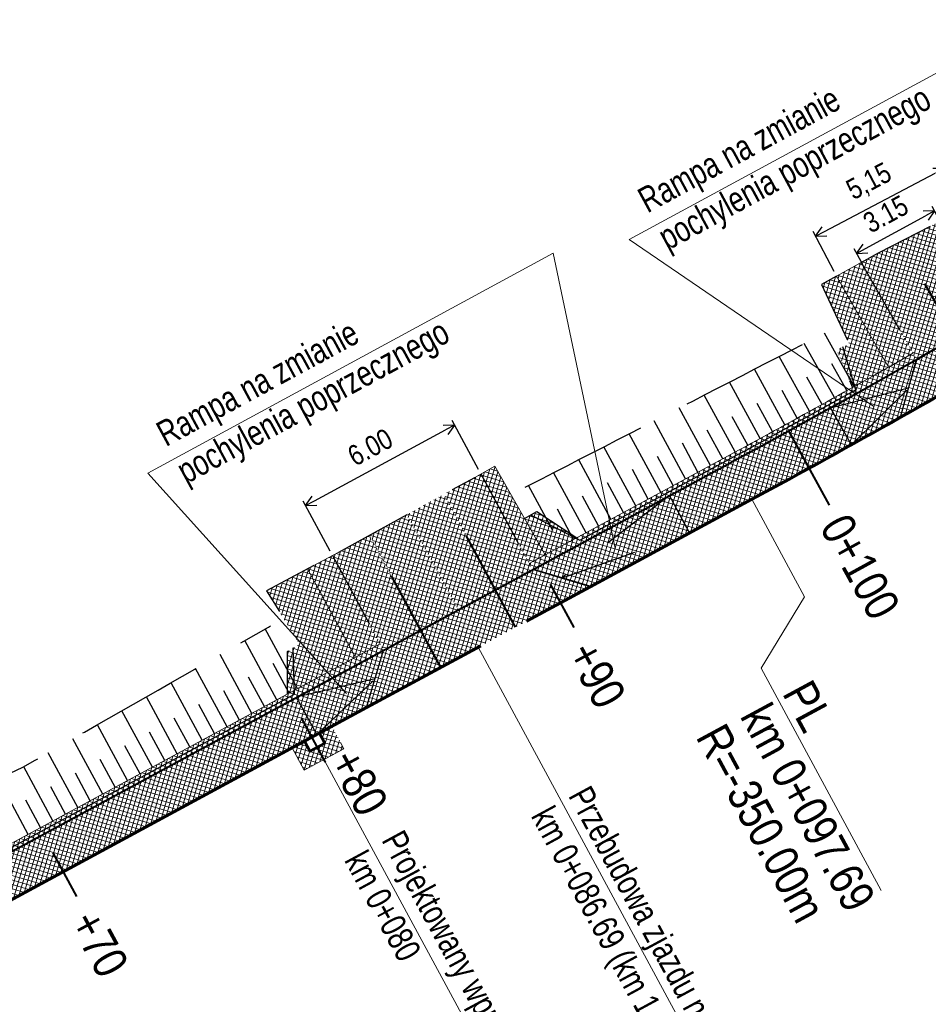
# Model space of a CAD drawing. Header units: metres. Extents: x 7437418 to 7437771, y 5556617 to 5556935.
# Tile 4 of 8: x 7437580 to 7437612, y 5556707 to 5556742. Entities that reach past the tile are written whole.
import ezdxf

# ---------------------------------------------------------------- set-up
doc = ezdxf.new("R2010")
doc.units = ezdxf.units.M
doc.header["$MEASUREMENT"] = 0
for name, pattern in [('DGN Style 2', [4.597421, 2.758453, -1.838968]), ('DGN Style 3', [6.436389, 4.597421, -1.838968]), ('DGN Style 4', [7.360471, 3.677937, -1.838968, 0.004597, -1.838968])]:
    doc.linetypes.add(name, pattern=pattern)
doc.layers.get('0').update_dxf_attribs({"color": 250})
for name, color, linetype, lineweight in [('D_balustrada', 6, 'Continuous', 30), ('D_kilometraz', 1, 'Continuous', 40), ('D_krawedz swobodna jezdni', 7, 'DGN Style 2', 30), ('D_kraweznik', 7, 'Continuous', 70), ('D_kraweznik obnizony', 7, 'DGN Style 3', 70), ('D_obrzeze', 7, 'Continuous', 40), ('D_odwodnienie liniowe_wpust', 5, 'Continuous', 53), ('D_opis trasy', 7, 'Continuous', 13), ('D_opisy', 7, 'Continuous', 13), ('D_osie', 1, 'DGN Style 4', 40), ('D_plantowanie', 102, 'DGN Style 2', 30), ('D_pobocze', 7, 'Continuous', 13), ('D_rampa', 7, 'DGN Style 2', 30), ('D_skarpa', 7, 'DGN Style 3', 30), ('D_skarpa-symbol', 7, 'Continuous', 30), ('D_wymiary', 7, 'Continuous', 13), ('D_zakres', 7, 'DGN Style 2', 13), ('DS_chodniki', 4, 'Continuous', 0), ('DS_nawierzchnia bitumiczna odtworzenie', 252, 'Continuous', 0), ('DS_pobocze', 1, 'Continuous', 0), ('DS_zjazdy kostka', 30, 'Continuous', 0), ('DS_zjazdy kruszywo', 2, 'Continuous', 0)]:
    doc.layers.add(name, color=color, linetype=linetype, lineweight=lineweight)
doc.layers.add('DS_niwelowanie', color=7, linetype='Continuous', lineweight=0, true_color=0x009c00)
doc.styles.add('ROMANS', font='arial.ttf', dxfattribs={"width": 0.8})
doc.styles.get("Standard").update_dxf_attribs({"font": 'txt.shx', "width": 0.75})
doc.styles.add('Style-Arial Narrow', font='ARIALN.TTF')
doc.dimstyles.new('1-500', dxfattribs={"dimscale": 10, "dimtxt": 0.1, "dimasz": 0.07, "dimexe": 0, "dimexo": 0, "dimgap": 0.05, "dimtad": 1, "dimdec": 1, "dimzin": 0, "dimtxsty": 'ROMANS', "dimcen": 0.1, "dimclrt": 256, "dimadec": 0, "dimazin": 0, "dimtfac": 0.666667, "dimtdec": 1, "dimtofl": 0, "dimtmove": 1, "dimatfit": 2, "dimfxl": 1, "dimtolj": 1, "dimtzin": 0, "dimarcsym": 0})

# ---------------------------------------------------------------- blocks, each defined once
blk = doc.blocks.new('TerminatorOpen')
at = {"color": 0, "linetype": 'ByBlock', "lineweight": -2}
for q in [(-1, 0.5), (-1, 0), (-1, -0.5)]:
    blk.add_line((0, 0), q, dxfattribs=at)
blk = doc.blocks.new('*D10')
at = {"layer": 'D_wymiary', "color": 0, "lineweight": -2}
for p, q in [((7437612.925, 5556734.621), (7437612.622, 5556735.178)), ((7437610.268, 5556733.69), (7437612.392, 5556734.847)), ((7437610.169, 5556733.119), (7437609.865, 5556733.676))]:
    blk.add_line(p, q, dxfattribs=at)
at = {"layer": 'Defpoints', "color": 0}
for p in [(7437612.708, 5556735.019), (7437613.011, 5556734.463), (7437610.255, 5556732.961)]:
    blk.add_point(p, dxfattribs=at)
at = {"layer": 'D_wymiary', "color": 0, "lineweight": -2, "xscale": 0.36, "yscale": 0.36, "zscale": 0.36}
for p, rotation in [((7437612.708, 5556735.019), 28.57741465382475), ((7437609.952, 5556733.518), 208.5774146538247)]:
    blk.add_blockref('TerminatorOpen', p, dxfattribs=dict(at, rotation=rotation))
at = {"layer": 'D_wymiary', "insert": (7437610.982, 5556734.908), "char_height": 0.72, "attachment_point": 5, "rotation": 28.5774, "style": 'Style-Arial Narrow'}
blk.add_mtext('3.15', dxfattribs=at)
blk = doc.blocks.new('*D12')
at = {"layer": 'D_wymiary', "color": 0, "lineweight": -2}
for p, q in [((7437596.577, 5556725.878), (7437595.643, 5556727.605)), ((7437590.777, 5556724.77), (7437595.412, 5556727.275)), ((7437591.328, 5556722.992), (7437590.374, 5556724.757))]:
    blk.add_line(p, q, dxfattribs=at)
at = {"layer": 'Defpoints', "color": 0}
for p in [(7437595.729, 5556727.447), (7437596.662, 5556725.719), (7437591.414, 5556722.834)]:
    blk.add_point(p, dxfattribs=at)
at = {"layer": 'D_wymiary', "color": 0, "lineweight": -2, "xscale": 0.36, "yscale": 0.36, "zscale": 0.36}
for p, rotation in [((7437595.729, 5556727.447), 28.39336528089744), ((7437590.46, 5556724.599), 208.3933652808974)]:
    blk.add_blockref('TerminatorOpen', p, dxfattribs=dict(at, rotation=rotation))
at = {"layer": 'D_wymiary', "insert": (7437592.748, 5556726.663), "char_height": 0.72, "attachment_point": 5, "rotation": 28.3934, "style": 'Style-Arial Narrow'}
blk.add_mtext('6.00', dxfattribs=at)
blk = doc.blocks.new('*D13')
at = {"layer": 'D_wymiary', "color": 0, "lineweight": -2}
for p, q in [((7437613.715, 5556735.27), (7437612.972, 5556736.682)), ((7437608.82, 5556734.294), (7437612.737, 5556736.355)), ((7437609.161, 5556732.874), (7437608.418, 5556734.286))]:
    blk.add_line(p, q, dxfattribs=at)
at = {"layer": 'Defpoints', "color": 0}
for p in [(7437613.056, 5556736.523), (7437613.799, 5556735.11), (7437609.245, 5556732.714)]:
    blk.add_point(p, dxfattribs=at)
at = {"layer": 'D_wymiary', "color": 0, "lineweight": -2, "xscale": 0.36, "yscale": 0.36, "zscale": 0.36}
for p, rotation in [((7437613.056, 5556736.523), 27.75115635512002), ((7437608.502, 5556734.127), 207.75115635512)]:
    blk.add_blockref('TerminatorOpen', p, dxfattribs=dict(at, rotation=rotation))
at = {"layer": 'D_wymiary', "insert": (7437610.41, 5556736.026), "char_height": 0.72, "attachment_point": 5, "rotation": 27.7512, "style": 'Style-Arial Narrow'}
blk.add_mtext('5,15', dxfattribs=at)

msp = doc.modelspace()

# ---------------------------------------------------------------- hatches: boundary and pattern name
at = {"layer": 'DS_chodniki'}
h = msp.add_hatch(dxfattribs=at)
h.set_pattern_fill('CROSSHATCH', color=256, style=0, pattern_type=2)
h.set_pattern_definition([(73.4667, (7437604.44557, 5556724.3554), (-0.1437982, 0.0426858), []), (343.4667, (7437604.44557, 5556724.3554), (0.0426858, 0.1437982), [])])
h.paths.add_polyline_path([(7437605.532, 5556726.141), (7437598.492, 5556722.336), (7437600.524, 5556721.729), (7437606.245, 5556724.822, 0.004295), (7437611.51, 5556727.726), (7437612.071, 5556729.767, -0.005364)])
h = msp.add_hatch(dxfattribs=at)
h.set_pattern_fill('CROSSHATCH', color=256, style=0, pattern_type=2)
h.set_pattern_definition([(73.46674, (7437570.81996, 5556706.75558), (-0.1437982, 0.04268577), []), (343.46675, (7437570.81996, 5556706.75558), (0.04268577, 0.1437982), [])])
h.paths.add_polyline_path([(7437562.402, 5556702.828, -0.023893), (7437532.396, 5556688.415), (7437530.778, 5556687.731, -0.394504), (7437522.445, 5556690.787), (7437521.799, 5556692.066), (7437520.46, 5556691.39), (7437521.106, 5556690.111, 0.394504), (7437531.362, 5556686.349), (7437532.98, 5556687.034, 0.021064), (7437559.623, 5556699.646), (7437559.623, 5556699.646), (7437559.888, 5556699.785, 0.002613), (7437563.116, 5556701.508), (7437592.616, 5556717.455), (7437593.223, 5556719.488)])
at = {"layer": 'DS_nawierzchnia bitumiczna odtworzenie'}
h = msp.add_hatch(dxfattribs=at)
h.set_pattern_fill('CROSSHATCH', color=256, style=0, pattern_type=2)
h.set_pattern_definition([(73.467, (7437590.9882, 5556715.62817), (-0.143798, 0.042686), []), (343.467, (7437590.9882, 5556715.62817), (0.042686, 0.143798), [])])
h.paths.add_polyline_path([(7437590.951, 5556716.554), (7437591.141, 5556716.203), (7437590.613, 5556715.917), (7437590.423, 5556716.269), (7437589.983, 5556716.031), (7437590.411, 5556715.24), (7437591.819, 5556716), (7437591.391, 5556716.792)])
at = {"layer": 'DS_niwelowanie'}
h = msp.add_hatch(dxfattribs=at)
h.set_pattern_fill('CROSSHATCH', color=256, style=0, pattern_type=2)
h.set_pattern_definition([(73.467, (7437610.4342, 5556729.97554), (-0.143798, 0.042686), []), (343.467, (7437610.4342, 5556729.97554), (0.042686, 0.143798), [])])
h.paths.add_polyline_path([(7437611.077, 5556729.491), (7437609.245, 5556732.714), (7437608.716, 5556732.42), (7437609.697, 5556730.312), (7437609.244, 5556730.101), (7437609.809, 5556728.779, 0.001044)])
h = msp.add_hatch(dxfattribs=at)
h.set_pattern_fill('CROSSHATCH', color=256, style=0, pattern_type=2)
h.set_pattern_definition([(73.467, (7437598.90285, 5556723.29), (-0.143798, 0.042686), []), (343.467, (7437598.90285, 5556723.29), (0.042686, 0.143798), [])])
h.paths.add_polyline_path([(7437600.053, 5556723.464), (7437598.64, 5556724.393), (7437598.206, 5556724.145), (7437598.938, 5556722.861)])
h = msp.add_hatch(dxfattribs=at)
h.set_pattern_fill('CROSSHATCH', color=256, style=0, pattern_type=2)
h.set_pattern_definition([(73.467, (7437590.83256, 5556720.0873), (-0.143798, 0.042686), []), (343.467, (7437590.83256, 5556720.0873), (0.042686, 0.143798), [])])
h.paths.add_polyline_path([(7437592.224, 5556719.232), (7437590.531, 5556722.363), (7437589.082, 5556721.59), (7437590.239, 5556719.7), (7437589.812, 5556719.439), (7437589.809, 5556717.926)])
at = {"layer": 'DS_pobocze'}
h = msp.add_hatch(dxfattribs=at)
h.set_pattern_fill('CROSSHATCH', color=256, style=0, pattern_type=2)
h.set_pattern_definition([(73.4667, (7437611.21449, 5556730.13058), (-0.143798, 0.042686), []), (343.4667, (7437611.21449, 5556730.13058), (0.042686, 0.143798), [])])
h.paths.add_polyline_path([(7437611.947, 5556729.984), (7437610.119, 5556733.2), (7437609.245, 5556732.714), (7437611.077, 5556729.491, 0.000718)])
h = msp.add_hatch(dxfattribs=at)
h.set_pattern_fill('CROSSHATCH', color=256, style=0, pattern_type=2)
h.set_pattern_definition([(73.4667, (7437598.73164, 5556722.56024), (-0.1437982, 0.0426858), []), (343.4667, (7437598.73164, 5556722.56024), (0.0426858, 0.1437982), [])])
h.paths.add_polyline_path([(7437605.413, 5556726.361), (7437605.221, 5556726.257), (7437604.781, 5556726.02), (7437604.341, 5556725.782), (7437603.901, 5556725.544), (7437603.462, 5556725.306), (7437603.022, 5556725.069), (7437602.582, 5556724.831), (7437602.142, 5556724.593), (7437601.702, 5556724.355), (7437601.262, 5556724.118), (7437600.822, 5556723.88), (7437600.383, 5556723.642), (7437599.943, 5556723.404), (7437598.938, 5556722.861), (7437598.373, 5556722.556), (7437598.492, 5556722.336), (7437605.532, 5556726.141, 0.005364), (7437612.071, 5556729.767), (7437611.947, 5556729.984, -0.005364)])
h = msp.add_hatch(dxfattribs=at)
h.set_pattern_fill('CROSSHATCH', color=256, style=0, pattern_type=2)
h.set_pattern_definition([(73.467, (7437598.35683, 5556723.14621), (-0.143798, 0.042686), []), (343.467, (7437598.35683, 5556723.14621), (0.042686, 0.143798), [])])
h.paths.add_polyline_path([(7437597.154, 5556725.993), (7437596.662, 5556725.719), (7437598.373, 5556722.556), (7437598.938, 5556722.861), (7437598.206, 5556724.145)])
h = msp.add_hatch(dxfattribs=at)
h.set_pattern_fill('CROSSHATCH', color=256, style=0, pattern_type=2)
h.set_pattern_definition([(73.467, (7437592.01335, 5556720.2077), (-0.143798, 0.042686), []), (343.467, (7437592.01335, 5556720.2077), (0.042686, 0.143798), [])])
h.paths.add_polyline_path([(7437591.414, 5556722.834), (7437590.752, 5556722.481), (7437590.531, 5556722.363), (7437592.224, 5556719.232), (7437593.104, 5556719.708)])
h = msp.add_hatch(dxfattribs=at)
h.set_pattern_fill('CROSSHATCH', color=256, style=0, pattern_type=2)
h.set_pattern_definition([(73.46674, (7437527.08768, 5556687.80706), (-0.1437982, 0.04268577), []), (343.46675, (7437527.08768, 5556687.80706), (0.04268577, 0.1437982), [])])
h.paths.add_polyline_path([(7437562.283, 5556703.048, -0.023893), (7437532.299, 5556688.645), (7437530.681, 5556687.961, -0.394504), (7437522.668, 5556690.9), (7437521.806, 5556692.07), (7437521.799, 5556692.066), (7437522.445, 5556690.787, 0.394504), (7437530.778, 5556687.731), (7437532.396, 5556688.415, 0.023893), (7437562.402, 5556702.828), (7437593.223, 5556719.488), (7437593.104, 5556719.708)])
at = {"layer": 'DS_zjazdy kostka'}
h = msp.add_hatch(dxfattribs=at)
h.set_pattern_fill('CROSSHATCH', color=256, style=0, pattern_type=2)
h.set_pattern_definition([(73.4667, (7437612.66252, 5556731.68678), (-0.143798, 0.042686), []), (343.4667, (7437612.66252, 5556731.68678), (0.042686, 0.143798), [])])
h.paths.add_polyline_path([(7437614.826, 5556731.35), (7437614.7, 5556731.566), (7437612.907, 5556734.654), (7437610.73, 5556733.54), (7437610.119, 5556733.2), (7437611.947, 5556729.984), (7437612.071, 5556729.767, 0.002279)])
h = msp.add_hatch(dxfattribs=at)
h.set_pattern_fill('CROSSHATCH', color=256, style=0, pattern_type=2)
h.set_pattern_definition([(73.467, (7437612.971, 5556729.04775), (-0.143798, 0.042686), []), (343.467, (7437612.971, 5556729.04775), (0.042686, 0.143798), [])])
h.paths.add_polyline_path([(7437612.071, 5556729.767), (7437611.51, 5556727.726, 0.002209), (7437614.198, 5556729.255), (7437613.45, 5556730.556, -0.00114)])
h = msp.add_hatch(dxfattribs=at)
h.set_pattern_fill('CROSSHATCH', color=256, style=0, pattern_type=2)
h.set_pattern_definition([(73.467, (7437598.70949, 5556720.88836), (-0.143798, 0.042686), []), (343.467, (7437598.70949, 5556720.88836), (0.042686, 0.143798), [])])
h.paths.add_polyline_path([(7437597.89, 5556720.305), (7437600.524, 5556721.729), (7437598.492, 5556722.336), (7437597.177, 5556721.625)])
h = msp.add_hatch(dxfattribs=at)
h.set_pattern_fill('CROSSHATCH', color=256, style=0, pattern_type=2)
h.set_pattern_definition([(73.467, (7437597.13235, 5556720.27443), (-0.143798, 0.042686), []), (343.467, (7437597.13235, 5556720.27443), (0.042686, 0.143798), [])])
h.paths.add_polyline_path([(7437595.251, 5556718.879), (7437597.89, 5556720.305), (7437597.177, 5556721.625), (7437594.538, 5556720.198)])
h = msp.add_hatch(dxfattribs=at)
h.set_pattern_fill('CROSSHATCH', color=256, style=0, pattern_type=2)
h.set_pattern_definition([(73.467, (7437594.213, 5556718.7843), (-0.143798, 0.042686), []), (343.467, (7437594.213, 5556718.7843), (0.042686, 0.143798), [])])
h.paths.add_polyline_path([(7437593.223, 5556719.488), (7437592.616, 5556717.455), (7437595.251, 5556718.879), (7437594.538, 5556720.198)])
at = {"layer": 'DS_zjazdy kruszywo'}
h = msp.add_hatch(dxfattribs=at)
h.set_pattern_fill('CROSSHATCH', color=256, style=0, pattern_type=2)
h.set_pattern_definition([(73.467, (7437596.90834, 5556723.37743), (-0.143798, 0.042686), []), (343.467, (7437596.90834, 5556723.37743), (0.042686, 0.143798), [])])
h.paths.add_polyline_path([(7437596.444, 5556725.598), (7437595.353, 5556724.998), (7437597.177, 5556721.625), (7437598.492, 5556722.336), (7437598.373, 5556722.556), (7437596.662, 5556725.719)])
h = msp.add_hatch(dxfattribs=at)
h.set_pattern_fill('CROSSHATCH', color=256, style=0, pattern_type=2)
h.set_pattern_definition([(73.467, (7437595.87653, 5556722.81798), (-0.143798, 0.042686), []), (343.467, (7437595.87653, 5556722.81798), (0.042686, 0.143798), [])])
h.paths.add_polyline_path([(7437595.353, 5556724.998), (7437594.039, 5556724.275), (7437595.857, 5556720.912), (7437597.177, 5556721.625)])
h = msp.add_hatch(dxfattribs=at)
h.set_pattern_fill('CROSSHATCH', color=256, style=0, pattern_type=2)
h.set_pattern_definition([(73.467, (7437594.41722, 5556721.95252), (-0.143798, 0.042686), []), (343.467, (7437594.41722, 5556721.95252), (0.042686, 0.143798), [])])
h.paths.add_polyline_path([(7437594.538, 5556720.198), (7437595.857, 5556720.912), (7437594.039, 5556724.275), (7437592.725, 5556723.552)])
h = msp.add_hatch(dxfattribs=at)
h.set_pattern_fill('CROSSHATCH', color=256, style=0, pattern_type=2)
h.set_pattern_definition([(73.467, (7437593.04147, 5556721.20658), (-0.143798, 0.042686), []), (343.467, (7437593.04147, 5556721.20658), (0.042686, 0.143798), [])])
h.paths.add_polyline_path([(7437592.725, 5556723.552), (7437591.634, 5556722.952), (7437591.414, 5556722.834), (7437593.104, 5556719.708), (7437593.223, 5556719.488), (7437594.538, 5556720.198)])

# ---------------------------------------------------------------- linework, layer by layer
at = {"layer": 'D_balustrada', "ltscale": 0.1}
msp.add_line((7437609.921, 5556728.698), (7437609.47, 5556730.21), dxfattribs=at)
at = {"layer": 'D_balustrada', "ltscale": 0.1, "flags": 128}
for points in [[(7437598.42, 5556724.27), (7437600.157, 5556723.378), (7437605.473, 5556726.251, 0.003643), (7437609.921, 5556728.698)], [(7437521.799, 5556692.066), (7437522.557, 5556690.843, 0.394504), (7437530.729, 5556687.846), (7437532.348, 5556688.53, 0.023893), (7437562.343, 5556702.938), (7437590.074, 5556717.928), (7437590.026, 5556719.569)]]:
    msp.add_lwpolyline(points, format="xyb", dxfattribs=at)
at = {"layer": 'D_kilometraz', "flags": 128}
for points in [[(7437608.999, 5556724.614), (7437607.555, 5556727.244)], [(7437599.96, 5556720.287), (7437599.127, 5556721.827)], [(7437591.163, 5556715.532), (7437590.33, 5556717.072)], [(7437582.366, 5556710.777), (7437581.533, 5556712.316)]]:
    msp.add_lwpolyline(points, dxfattribs=at)
at = {"layer": 'D_krawedz swobodna jezdni'}
for p, q in [((7437610.119, 5556733.2), (7437612.071, 5556729.767)), ((7437611.51, 5556727.726), (7437612.071, 5556729.767)), ((7437591.634, 5556722.952), (7437596.444, 5556725.598)), ((7437596.662, 5556725.719), (7437598.492, 5556722.336)), ((7437591.414, 5556722.834), (7437593.223, 5556719.488)), ((7437600.524, 5556721.729), (7437598.492, 5556722.336)), ((7437592.616, 5556717.455), (7437593.223, 5556719.488))]:
    msp.add_line(p, q, dxfattribs=at)
at = {"layer": 'D_krawedz swobodna jezdni', "flags": 128}
msp.add_lwpolyline([(7437610.119, 5556733.2), (7437610.73, 5556733.54), (7437612.907, 5556734.654)], dxfattribs=at)
at = {"layer": 'D_kraweznik'}
for p, q in [((7437600.524, 5556721.729), (7437606.245, 5556724.822)), ((7437563.116, 5556701.508), (7437592.616, 5556717.455))]:
    msp.add_line(p, q, dxfattribs=at)
msp.add_arc((7437439.812, 5557032.718), 350, 298.39337, 299.37761, dxfattribs=at)
at = {"layer": 'D_kraweznik obnizony'}
msp.add_line((7437592.616, 5556717.455), (7437600.524, 5556721.729), dxfattribs=at)
msp.add_arc((7437439.812, 5557032.718), 350, 299.37761, 300.39004, dxfattribs=at)
at = {"layer": 'D_obrzeze'}
msp.add_line((7437562.402, 5556702.828), (7437605.532, 5556726.141), dxfattribs=at)
msp.add_arc((7437439.812, 5557032.718), 348.5, 298.39337, 301.22152, dxfattribs=at)
at = {"layer": 'D_odwodnienie liniowe_wpust', "flags": 128}
msp.add_lwpolyline([(7437590.613, 5556715.917), (7437591.141, 5556716.203), (7437590.951, 5556716.554), (7437590.423, 5556716.269), (7437590.613, 5556715.917)], close=True, dxfattribs=at)
at = {"layer": 'D_opis trasy'}
msp.add_line((7437606.579, 5556718.847), (7437608.109, 5556721.374), dxfattribs=at)
at = {"layer": 'D_opis trasy', "flags": 128}
for points in [[(7437606.245, 5556724.822), (7437608.109, 5556721.374)], [(7437606.579, 5556718.847), (7437610.827, 5556710.989)]]:
    msp.add_lwpolyline(points, dxfattribs=at)
at = {"layer": 'D_opisy'}
for p, q in [((7437596.57, 5556719.592), (7437610.6, 5556693.638)), ((7437590.687, 5556716.412), (7437598.248, 5556702.425))]:
    msp.add_line(p, q, dxfattribs=at)
at = {"layer": 'D_opisy', "flags": 128}
for points in [[(7437617.73, 5556732.149), (7437616.253, 5556741.781), (7437601.909, 5556734.004), (7437610.566, 5556728.1)], [(7437601.415, 5556723.093), (7437599.222, 5556733.521), (7437584.877, 5556725.743), (7437591.905, 5556717.952)]]:
    msp.add_lwpolyline(points, dxfattribs=at)
at = {"layer": 'D_osie'}
for p, q in [((7437614.198, 5556729.255), (7437611.513, 5556733.927)), ((7437597.89, 5556720.305), (7437595.353, 5556724.998)), ((7437595.251, 5556718.879), (7437592.72, 5556723.562))]:
    msp.add_line(p, q, dxfattribs=at)
at = {"layer": 'D_plantowanie', "flags": 128}
for points in [[(7437609.245, 5556732.714), (7437608.716, 5556732.42), (7437609.697, 5556730.312), (7437609.244, 5556730.101), (7437609.809, 5556728.779)], [(7437598.206, 5556724.145), (7437598.64, 5556724.393), (7437600.053, 5556723.464)], [(7437590.752, 5556722.481), (7437589.082, 5556721.59), (7437590.239, 5556719.7), (7437589.812, 5556719.439), (7437589.809, 5556717.926)]]:
    msp.add_lwpolyline(points, dxfattribs=at)
at = {"layer": 'D_pobocze', "flags": 128}
for points in [[(7437610.119, 5556733.2), (7437609.245, 5556732.714), (7437611.077, 5556729.491)], [(7437596.444, 5556725.598), (7437597.154, 5556725.993), (7437598.938, 5556722.861)], [(7437591.634, 5556722.952), (7437590.531, 5556722.363), (7437592.224, 5556719.232)]]:
    msp.add_lwpolyline(points, dxfattribs=at)
for points in [[(7437598.373, 5556722.556), (7437605.413, 5556726.361, 0.005364), (7437611.947, 5556729.984)], [(7437522.668, 5556690.9, 0.394504), (7437530.681, 5556687.961), (7437532.299, 5556688.645, 0.023893), (7437562.283, 5556703.048), (7437593.104, 5556719.708)]]:
    msp.add_lwpolyline(points, format="xyb", dxfattribs=at)
at = {"layer": 'D_rampa'}
for p, q in [((7437611.79, 5556728.747), (7437609.031, 5556728.052)), ((7437609.767, 5556726.745), (7437611.79, 5556728.747)), ((7437609.767, 5556726.745), (7437609.031, 5556728.052)), ((7437603.33, 5556724.951), (7437599.508, 5556722.032)), ((7437604.043, 5556723.631), (7437603.33, 5556724.951)), ((7437599.508, 5556722.032), (7437604.043, 5556723.631)), ((7437592.92, 5556718.471), (7437590.144, 5556717.823)), ((7437590.857, 5556716.504), (7437592.92, 5556718.471)), ((7437590.857, 5556716.504), (7437590.144, 5556717.823))]:
    msp.add_line(p, q, dxfattribs=at)
at = {"layer": 'D_skarpa', "flags": 128}
for points in [[(7437598.233, 5556725.246), (7437598.375, 5556725.321), (7437598.82, 5556725.55), (7437599.264, 5556725.779), (7437599.709, 5556726.008), (7437600.154, 5556726.237), (7437600.598, 5556726.466), (7437601.043, 5556726.695), (7437601.487, 5556726.924), (7437601.932, 5556727.153), (7437602.376, 5556727.382), (7437602.821, 5556727.611), (7437603.266, 5556727.84), (7437603.71, 5556728.069), (7437604.155, 5556728.298), (7437604.596, 5556728.526), (7437605.036, 5556728.752), (7437605.475, 5556728.978), (7437605.915, 5556729.205), (7437606.354, 5556729.431), (7437606.794, 5556729.658), (7437607.234, 5556729.884), (7437607.673, 5556730.111), (7437608.113, 5556730.337), (7437608.553, 5556730.564), (7437608.865, 5556730.724)], [(7437524.288, 5556689.548), (7437524.714, 5556689.687), (7437525.28, 5556689.873), (7437525.75, 5556690.027), (7437526.151, 5556690.158), (7437526.498, 5556690.272), (7437526.804, 5556690.372), (7437527.078, 5556690.462), (7437527.326, 5556690.543), (7437527.555, 5556690.618), (7437527.767, 5556690.687), (7437527.965, 5556690.752), (7437528.153, 5556690.814), (7437528.333, 5556690.873), (7437528.506, 5556690.929), (7437528.675, 5556690.985), (7437528.84, 5556691.039), (7437529.003, 5556691.092), (7437529.165, 5556691.145), (7437529.354, 5556691.207), (7437529.831, 5556691.363), (7437530.308, 5556691.52), (7437530.785, 5556691.676), (7437531.258, 5556691.831), (7437531.728, 5556691.985), (7437532.198, 5556692.139), (7437532.668, 5556692.293), (7437533.138, 5556692.447), (7437533.609, 5556692.601), (7437534.079, 5556692.755), (7437534.55, 5556692.909), (7437535.021, 5556693.063), (7437535.492, 5556693.218), (7437535.937, 5556693.43), (7437536.38, 5556693.648), (7437536.823, 5556693.866), (7437537.266, 5556694.083), (7437537.709, 5556694.301), (7437538.152, 5556694.519), (7437538.595, 5556694.737), (7437539.038, 5556694.954), (7437539.48, 5556695.172), (7437539.923, 5556695.389), (7437540.366, 5556695.607), (7437540.808, 5556695.825), (7437541.251, 5556696.042), (7437541.693, 5556696.26), (7437542.136, 5556696.477), (7437542.579, 5556696.695), (7437543.021, 5556696.912), (7437543.463, 5556697.13), (7437543.906, 5556697.347), (7437544.348, 5556697.565), (7437544.791, 5556697.782), (7437545.233, 5556698), (7437545.675, 5556698.217), (7437546.118, 5556698.434), (7437546.56, 5556698.652), (7437547.002, 5556698.869), (7437547.445, 5556699.087), (7437547.887, 5556699.304), (7437548.334, 5556699.513), (7437548.781, 5556699.72), (7437549.229, 5556699.927), (7437549.676, 5556700.134), (7437550.124, 5556700.341), (7437550.571, 5556700.548), (7437551.019, 5556700.755), (7437551.467, 5556700.962), (7437551.914, 5556701.169), (7437552.362, 5556701.376), (7437552.81, 5556701.583), (7437553.258, 5556701.79), (7437553.706, 5556701.997), (7437554.154, 5556702.204), (7437554.602, 5556702.411), (7437555.05, 5556702.618), (7437555.498, 5556702.826), (7437555.946, 5556703.033), (7437556.394, 5556703.24), (7437556.843, 5556703.447), (7437557.291, 5556703.655), (7437557.739, 5556703.862), (7437558.188, 5556704.069), (7437558.636, 5556704.279), (7437559.073, 5556704.508), (7437559.51, 5556704.737), (7437559.947, 5556704.966), (7437560.384, 5556705.196), (7437560.821, 5556705.425), (7437561.262, 5556705.656), (7437561.705, 5556705.888), (7437562.147, 5556706.121), (7437562.59, 5556706.353), (7437563.033, 5556706.585), (7437563.476, 5556706.817), (7437563.919, 5556707.05), (7437564.362, 5556707.282), (7437564.804, 5556707.514), (7437565.247, 5556707.746), (7437565.69, 5556707.979), (7437566.133, 5556708.211), (7437566.576, 5556708.443), (7437567.019, 5556708.676), (7437567.461, 5556708.908), (7437567.904, 5556709.14), (7437568.347, 5556709.372), (7437568.79, 5556709.605), (7437569.233, 5556709.837), (7437569.676, 5556710.069), (7437570.121, 5556710.297), (7437570.565, 5556710.526), (7437571.01, 5556710.755), (7437571.455, 5556710.983), (7437571.9, 5556711.212), (7437572.344, 5556711.441), (7437572.789, 5556711.669), (7437573.234, 5556711.898), (7437573.679, 5556712.126), (7437574.124, 5556712.355), (7437574.568, 5556712.584), (7437575.013, 5556712.812), (7437575.458, 5556713.041), (7437575.908, 5556713.259), (7437576.364, 5556713.468), (7437576.82, 5556713.676), (7437577.275, 5556713.885), (7437577.731, 5556714.094), (7437578.186, 5556714.302), (7437578.642, 5556714.511), (7437579.097, 5556714.72), (7437579.553, 5556714.928), (7437580.009, 5556715.137), (7437580.463, 5556715.349), (7437580.897, 5556715.596), (7437581.331, 5556715.844), (7437581.766, 5556716.092), (7437582.2, 5556716.34), (7437582.635, 5556716.588), (7437583.069, 5556716.836), (7437583.504, 5556717.083), (7437583.938, 5556717.331), (7437584.372, 5556717.579), (7437584.807, 5556717.827), (7437585.241, 5556718.075), (7437585.676, 5556718.322), (7437586.11, 5556718.57), (7437586.544, 5556718.818), (7437586.979, 5556719.066), (7437587.413, 5556719.314), (7437587.848, 5556719.562), (7437588.282, 5556719.809), (7437588.716, 5556720.057), (7437589.151, 5556720.305), (7437589.223, 5556720.346)]]:
    msp.add_lwpolyline(points, dxfattribs=at)
at = {"layer": 'D_skarpa-symbol', "flags": 128}
for points in [[(7437609.871, 5556728.813), (7437608.816, 5556730.699)], [(7437609.166, 5556728.422), (7437608.103, 5556730.332)], [(7437608.292, 5556727.937), (7437607.219, 5556729.877)], [(7437609.603, 5556728.665), (7437609.074, 5556729.612)], [(7437607.416, 5556727.454), (7437606.338, 5556729.423)], [(7437606.538, 5556726.975), (7437605.452, 5556728.967)], [(7437608.729, 5556728.18), (7437608.195, 5556729.142)], [(7437607.854, 5556727.694), (7437607.316, 5556728.672)], [(7437605.66, 5556726.496), (7437604.566, 5556728.51)], [(7437604.781, 5556726.02), (7437603.681, 5556728.054)], [(7437606.977, 5556727.214), (7437606.436, 5556728.204)], [(7437603.901, 5556725.544), (7437602.792, 5556727.596)], [(7437606.099, 5556726.735), (7437605.555, 5556727.737)], [(7437605.221, 5556726.257), (7437604.672, 5556727.27)], [(7437603.022, 5556725.069), (7437601.903, 5556727.138)], [(7437602.142, 5556724.593), (7437601.014, 5556726.68)], [(7437604.341, 5556725.782), (7437603.789, 5556726.804)], [(7437601.262, 5556724.118), (7437600.124, 5556726.222)], [(7437603.462, 5556725.306), (7437602.904, 5556726.337)], [(7437602.582, 5556724.831), (7437602.02, 5556725.87)], [(7437600.383, 5556723.642), (7437599.235, 5556725.764)], [(7437599.204, 5556723.72), (7437598.346, 5556725.306)], [(7437601.702, 5556724.355), (7437601.136, 5556725.403)], [(7437600.822, 5556723.88), (7437600.251, 5556724.937)], [(7437599.943, 5556723.404), (7437599.367, 5556724.47)], [(7437590.178, 5556718.126), (7437589.036, 5556720.24)], [(7437589.443, 5556717.729), (7437588.31, 5556719.825)], [(7437588.563, 5556717.253), (7437587.441, 5556719.33)], [(7437587.684, 5556716.778), (7437586.572, 5556718.834)], [(7437589.883, 5556717.966), (7437589.313, 5556719.02)], [(7437589.003, 5556717.491), (7437588.439, 5556718.534)], [(7437586.804, 5556716.302), (7437585.703, 5556718.338)], [(7437585.924, 5556715.827), (7437584.834, 5556717.843)], [(7437588.123, 5556717.015), (7437587.565, 5556718.049)], [(7437587.244, 5556716.54), (7437586.691, 5556717.563)], [(7437585.044, 5556715.351), (7437583.966, 5556717.347)], [(7437586.364, 5556716.064), (7437585.816, 5556717.077)], [(7437584.165, 5556714.875), (7437583.097, 5556716.851)], [(7437585.484, 5556715.589), (7437584.942, 5556716.592)], [(7437583.285, 5556714.4), (7437582.228, 5556716.356)], [(7437584.605, 5556715.113), (7437584.068, 5556716.106)], [(7437582.405, 5556713.924), (7437581.359, 5556715.86)], [(7437581.526, 5556713.449), (7437580.49, 5556715.364)], [(7437583.725, 5556714.638), (7437583.194, 5556715.621)], [(7437582.845, 5556714.162), (7437582.319, 5556715.135)], [(7437580.646, 5556712.973), (7437579.582, 5556714.942)], [(7437581.965, 5556713.687), (7437581.445, 5556714.649)], [(7437581.086, 5556713.211), (7437580.562, 5556714.181)]]:
    msp.add_lwpolyline(points, dxfattribs=at)
at = {"layer": 'D_zakres', "flags": 128}
msp.add_lwpolyline([(7437589.983, 5556716.031), (7437590.411, 5556715.24), (7437591.819, 5556716), (7437591.391, 5556716.792)], dxfattribs=at)

# ---------------------------------------------------------------- texts
at = {"layer": 'D_kilometraz', "char_height": 1.2, "line_spacing_factor": 1.6, "style": 'Style-Arial Narrow'}
for s, insert, attachment_point, rotation in [('0+100', (7437609.678, 5556724.417), 1, 298.7722), ('+90', (7437600.197, 5556719.647), 4, 298.3934), ('+80', (7437591.785, 5556715.845), 4, 298.3934), ('+70', (7437582.603, 5556710.137), 4, 298.3934)]:
    msp.add_mtext(s, dxfattribs=dict(at, insert=insert, attachment_point=attachment_point, rotation=rotation))
at = {"layer": 'D_opis trasy', "char_height": 1.2, "rotation": 298.3934, "style": 'Style-Arial Narrow'}
for s, insert, attachment_point, line_spacing_factor in [('PL\\Pkm 0+097.69', (7437607.077, 5556717.84), 4, 0.85), ('R=-350.00m', (7437608.379, 5556710.017), 6, 0.35)]:
    msp.add_mtext(s, dxfattribs=dict(at, insert=insert, attachment_point=attachment_point, line_spacing_factor=line_spacing_factor))
at = {"layer": 'D_opisy', "char_height": 0.9, "attachment_point": 1}
for s, insert, rotation in [('\\fArial|b0|i0|c238238|p39;Rampa na zmianie\\Ppochylenia poprzecznego', (7437602.123, 5556735.718), 28.4667), ('\\fArial|b0|i0|c238238|p39;Rampa na zmianie\\Ppochylenia poprzecznego', (7437585.092, 5556727.458), 28.4667), ('\\pt11;\\fArial|b0|i0|c238238|p39;Przebudowa zjazdu na dwie działki\\Pkm 0+086.69 (km 1+225.36, odc. ref. 050)', (7437600.529, 5556714.769), 298.3934), ('\\pt11;\\fArial|b0|i0|c238238|p39;Projektowany wpust\\Pkm 0+080', (7437593.924, 5556713.202), 298.3934)]:
    msp.add_mtext(s, dxfattribs=dict(at, insert=insert, rotation=rotation))

# ---------------------------------------------------------------- dimensions: what is measured, and where the dimension line sits
at = {"layer": 'D_wymiary'}
dim = msp.add_linear_dim(base=(7437613.056, 5556736.523), p1=(7437609.245, 5556732.714), p2=(7437613.799, 5556735.11), angle=27.7512, dimstyle='1-500', override={"dimscale": 1, "dimtxt": 0.72, "dimasz": 0.36, "dimexe": 0.18, "dimexo": 0.18, "dimgap": 0.36, "dimdec": 2, "dimzin": 3, "dimtxsty": 'Style-Arial Narrow', "dimblk": 'TerminatorOpen', "dimcen": 0.36, "dimtdec": 2, "dimtofl": 1, "dimtmove": 0, "dimatfit": 1, "dimfrac": 2, "dimtolj": 0, "dimtzin": 3}, dxfattribs=at)
dim.commit()
dim.dimension.update_dxf_attribs({"geometry": '*D13', "text_midpoint": (7437610.41, 5556736.026)})
for base, p1, p2, angle, text, picture, middle in [((7437612.708, 5556735.019), (7437610.255, 5556732.961), (7437613.011, 5556734.463), 28.5774, '3.15', '*D10', (7437610.982, 5556734.908)), ((7437595.729, 5556727.447), (7437591.414, 5556722.834), (7437596.662, 5556725.719), 28.3934, '6.00', '*D12', (7437592.748, 5556726.663))]:
    dim = msp.add_linear_dim(base=base, p1=p1, p2=p2, angle=angle, text=text, dimstyle='1-500', override={"dimscale": 1, "dimtxt": 0.72, "dimasz": 0.36, "dimexe": 0.18, "dimexo": 0.18, "dimgap": 0.36, "dimdec": 2, "dimzin": 3, "dimtxsty": 'Style-Arial Narrow', "dimblk": 'TerminatorOpen', "dimcen": 0.36, "dimtdec": 2, "dimtofl": 1, "dimtmove": 0, "dimatfit": 1, "dimfrac": 2, "dimtolj": 0, "dimtzin": 3}, dxfattribs=at)
    dim.commit()
    dim.dimension.update_dxf_attribs({"geometry": picture, "text_midpoint": middle})

doc.saveas('drawing.dxf')
